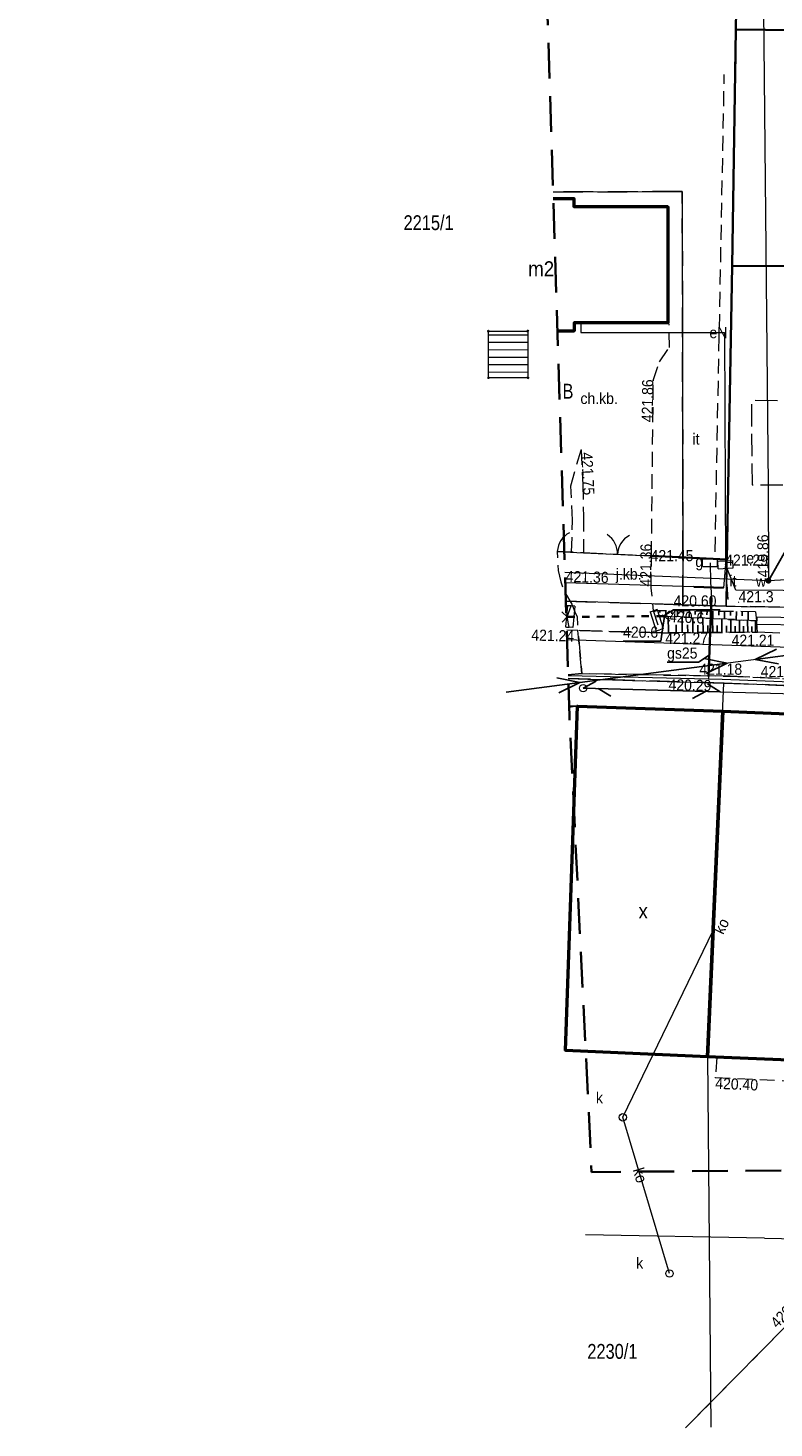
# Model space of a CAD drawing. Header units: metres. Extents: x 7417884 to 7418420, y 5565806 to 5566270.
# Tile 16 of 43: x 7418273 to 7418323, y 5565811 to 5565905. Entities that reach past the tile are written whole.
import ezdxf
from ezdxf.enums import TextEntityAlignment as Align

# ---------------------------------------------------------------- set-up
doc = ezdxf.new("R2010")
doc.units = ezdxf.units.M
for name, pattern in [('1.0_0.5', [1.5, 1, -0.5]), ('1.5_0.5', [2, 1.5, -0.5]), ('2', [0.9, 0.6, -0.3]), ('219-500', [0]), ('egkk-500', [0]), ('otkz_500', [1, 0.5, -0.5]), ('otob_500', [0]), ('otof_500', [0]), ('suep_nn_500', [0]), ('sutp_500', [0])]:
    doc.linetypes.add(name, pattern=pattern)
for name, color, linetype in [('000 Inne (niezydentyfikowane)', 7, 'Continuous'), ('203-punkt graniczny', 7, 'Continuous'), ('210-oznaczenie konturu użytku gruntowego', 7, 'Continuous'), ('211-numer działki ewidencyjnej', 7, 'Continuous'), ('217-kontur klasyfikacyjny', 7, 'Continuous'), ('218-kontur użytku gruntowego', 7, 'Continuous'), ('219-działka ewidencyjna', 7, 'Continuous'), ('312-budynek ewidencyjny', 7, 'Continuous'), ('312-oznaczenie budynku ewidencyjnego-Atr117', 7, 'Continuous'), ('352-schody', 7, 'Continuous'), ('brama', 7, 'Continuous'), ('chodnik', 7, 'Continuous'), ('chodnik-Atr17', 7, 'Continuous'), ('furtka', 7, 'Continuous'), ('inny obiekt zagospodarowania terenu', 7, 'Continuous'), ('inny obiekt zagospodarowania terenu-Atr17', 7, 'Continuous'), ('jezdnia', 7, 'Continuous'), ('jezdnia-Atr17', 7, 'Continuous'), ('krawężnik', 7, 'Continuous'), ('obszar utwardzony', 7, 'Continuous'), ('obudowa ochronna przewodu', 7, 'Continuous'), ('ogrodzenie trwałe', 7, 'Continuous'), ('pikieta naturalna', 7, 'Continuous'), ('pikieta naturalna-Atr2', 7, 'Continuous'), ('pikieta sztuczna', 7, 'Continuous'), ('pikieta sztuczna-Atr2', 7, 'Continuous'), ('przepust', 7, 'Continuous'), ('przewód elektroenergetyczny niskiego napięcia', 7, 'Continuous'), ('przewód elektroenergetyczny podziemny', 7, 'Continuous'), ('przewód elektroenergetyczny podziemny-Atr1', 7, 'Continuous'), ('przewód gazowy', 7, 'Continuous'), ('przewód gazowy-Atr1', 7, 'Continuous'), ('przewód kanalizacyjny', 7, 'Continuous'), ('przewód kanalizacyjny-Atr1', 7, 'Continuous'), ('przewód telekomunikacyjny napowietrzny', 7, 'Continuous'), ('przewód wodociągowy', 7, 'Continuous'), ('Punkt budynku', 7, 'Continuous'), ('rzędna', 7, 'Continuous'), ('rzędna-Atr2', 7, 'Continuous'), ('rów przydrożny (linia)', 7, 'Continuous'), ('skarpa nieumocniona', 7, 'Continuous'), ('szafa elektroenergetyczna lub kontener', 7, 'Continuous'), ('szafa elektroenergetyczna lub kontener-Atr17', 7, 'Continuous'), ('szafa gazowa lub kontener', 7, 'Continuous'), ('szafa gazowa lub kontener-Atr17', 7, 'Continuous'), ('słup przewodów napowietrznych', 7, 'Continuous'), ('właz do komory lub kanału - okrągły', 7, 'Continuous'), ('właz do komory lub kanału - okrągły-Atr17', 7, 'Continuous'), ('Zakres', 7, 'Continuous'), ('zasuwa lub zawór', 7, 'Continuous'), ('zasuwa lub zawór-Atr17', 7, 'Continuous'), ('ściana oporowa (linia)', 7, 'Continuous')]:
    doc.layers.add(name, color=color, linetype=linetype)
doc.styles.get("Standard").update_dxf_attribs({"font": 'arial.ttf'})
doc.linetypes.add('902-500', pattern='A,3.75,0,[1,ksztalty.shx,S=0.5,R=0,X=0,Y=0],3.75', length=7.5)
doc.linetypes.add('otdn_500', pattern='A,5,0,[21,ksztalty.shx,S=0.5,R=0,X=-1,Y=0]', length=5)

# ---------------------------------------------------------------- blocks, each defined once
blk = doc.blocks.new('PUNKTBUD')
at = {"color": 0}
blk.add_circle((0, 0), 0.045, dxfattribs=at)
blk = doc.blocks.new('203')
at = {"linetype": 'Continuous', "lineweight": 0}
h = blk.add_hatch(color=0, dxfattribs=at)
edge = h.paths.add_edge_path()
edge.add_arc((0, 0), 0.045, 0, 360)
blk = doc.blocks.new('US25')
at = {"linetype": 'Continuous', "lineweight": 0}
h = blk.add_hatch(color=0, dxfattribs=at)
edge = h.paths.add_edge_path()
edge.add_arc((0, 0), 0.2, 0, 360)
blk = doc.blocks.new('PW01')
at = {"linetype": 'Continuous', "lineweight": 13}
h = blk.add_hatch(color=0, dxfattribs=at)
edge = h.paths.add_edge_path()
edge.add_arc((0, 0), 0.045, 0, 360)
blk = doc.blocks.new('US20')
at = {"color": 0, "linetype": 'Continuous', "lineweight": 13}
for p, q in [((-0.5, -0.25), (-0.5, 0.25)), ((-0.5, 0.25), (0.5, 0.25)), ((0.5, -0.25), (0.5, 0.25)), ((-0.5, -0.25), (0.5, -0.25))]:
    blk.add_line(p, q, dxfattribs=at)
blk = doc.blocks.new('OK02')
at = {"color": 0, "linetype": 'Continuous', "lineweight": 0}
for centre, start, end in [((-1.5, 0), 0, 60), ((1.5, 0), 120, 180)]:
    blk.add_arc(centre, 1.5, start, end, dxfattribs=at)
blk = doc.blocks.new('SUEP1')
at = {"color": 0, "linetype": 'Continuous'}
for p, q in [((0, 0), (5, 0)), ((5, 0), (3.5, 0.5)), ((5, 0), (3.5, -0.5)), ((5, 0), (15, 0)), ((15, 0), (13.5, 0.5)), ((15, 0), (13.5, -0.5))]:
    blk.add_line(p, q, dxfattribs=at)
blk = doc.blocks.new('IB05')
at = {"color": 0, "linetype": 'Continuous', "lineweight": 13}
for q in [(0.354, 0.354), (0.354, -0.354)]:
    blk.add_line((0, 0), q, dxfattribs=at)
blk = doc.blocks.new('US15')
at = {"color": 0, "linetype": 'Continuous', "lineweight": 13}
blk.add_circle((0, 0), 0.25, dxfattribs=at)
blk = doc.blocks.new('SUTP')
at = {"color": 0, "linetype": 'Continuous'}
for p, q in [((0, 0), (0.866, 0.5)), ((0, 0), (9.232, 0)), ((1.866, -0.5), (1, 0)), ((7.366, -0.5), (8.232, 0)), ((9.232, 0), (8.366, 0.5))]:
    blk.add_line(p, q, dxfattribs=at)
blk = doc.blocks.new('US18')
at = {"color": 0, "linetype": 'Continuous', "lineweight": 13}
for p, q in [((-0.5, -0.25), (-0.5, 0.25)), ((-0.5, 0.25), (0.5, 0.25)), ((0.5, -0.25), (0.5, 0.25)), ((-0.5, -0.25), (0.5, -0.25))]:
    blk.add_line(p, q, dxfattribs=at)
blk = doc.blocks.new('OK04')
at = {"color": 0, "linetype": 'Continuous', "lineweight": 0}
blk.add_arc((1.5, 0.001), 1.5, 120, 180, dxfattribs=at)
blk = doc.blocks.new('US22')
at = {"color": 0, "linetype": 'Continuous', "lineweight": 13}
blk.add_circle((0, 0), 0.25, dxfattribs=at)

msp = doc.modelspace()

# ---------------------------------------------------------------- linework, layer by layer
at = {"layer": '000 Inne (niezydentyfikowane)', "color": 7, "linetype": 'Continuous', "lineweight": 25, "flags": 128}
for points in [[(7418314.67, 5565865.69), (7418314.67, 5565865.68)], [(7418315.06, 5565865.69), (7418315.06, 5565865.58)], [(7418315.46, 5565865.68), (7418315.46, 5565865.33)], [(7418315.86, 5565865.68), (7418315.86, 5565865.49)], [(7418316.25, 5565865.67), (7418316.25, 5565865.28)], [(7418316.65, 5565865.67), (7418316.65, 5565865.47)], [(7418317.05, 5565865.67), (7418317.04, 5565865.24)], [(7418317.44, 5565865.66), (7418317.44, 5565865.44)], [(7418317.84, 5565865.66), (7418317.83, 5565865.2)], [(7418318.24, 5565865.65), (7418318.23, 5565865.42)], [(7418318.63, 5565865.65), (7418318.63, 5565865.16)], [(7418319.03, 5565865.65), (7418319.03, 5565865.39)], [(7418319.42, 5565865.64), (7418319.42, 5565865.12)], [(7418319.82, 5565865.64), (7418319.82, 5565865.37)], [(7418320.22, 5565865.63), (7418320.21, 5565865.08)], [(7418320.61, 5565865.63), (7418320.61, 5565865.34)], [(7418321.01, 5565865.63), (7418321, 5565865.04)], [(7418308.94, 5565864.58), (7418308.94, 5565864.61)], [(7418315.64, 5565864.2), (7418315.63, 5565865.32)], [(7418316.17, 5565864.21), (7418316.16, 5565864.75)], [(7418316.57, 5565864.21), (7418316.56, 5565865.27)], [(7418316.94, 5565864.21), (7418316.93, 5565864.73)], [(7418317.29, 5565864.21), (7418317.28, 5565865.23)], [(7418317.63, 5565864.22), (7418317.63, 5565864.71)], [(7418317.97, 5565864.22), (7418317.96, 5565865.2)], [(7418318.29, 5565864.22), (7418318.29, 5565864.7)], [(7418318.62, 5565864.22), (7418318.61, 5565865.16)], [(7418318.93, 5565864.22), (7418318.93, 5565864.69)], [(7418319.24, 5565864.23), (7418319.24, 5565865.13)], [(7418319.55, 5565864.23), (7418319.54, 5565864.67)], [(7418319.84, 5565864.23), (7418319.84, 5565865.1)], [(7418320.14, 5565864.23), (7418320.13, 5565864.66)], [(7418320.42, 5565864.23), (7418320.42, 5565865.07)], [(7418320.7, 5565864.23), (7418320.7, 5565864.64)], [(7418320.98, 5565864.24), (7418320.97, 5565865.04)], [(7418321.25, 5565864.24), (7418321.25, 5565864.63)], [(7418321.51, 5565864.24), (7418321.51, 5565865.01)]]:
    msp.add_lwpolyline(points, dxfattribs=at)
at = {"layer": '217-kontur klasyfikacyjny', "color": 92, "linetype": 'egkk-500', "lineweight": 18, "flags": 128}
for points in [[(7418319.52, 5565865.99), (7418320.43, 5565917.99)], [(7418316.57, 5565893.89), (7418316.62, 5565866.09)], [(7418316.62, 5565866.09), (7418319.52, 5565865.99)]]:
    msp.add_lwpolyline(points, dxfattribs=at)
at = {"layer": '217-kontur klasyfikacyjny', "color": 92, "linetype": 'egkk-500', "lineweight": 18}
msp.add_lwpolyline([(7418307.87, 5565893.88), (7418316.57, 5565893.89)], dxfattribs=at)
at = {"layer": '218-kontur użytku gruntowego', "color": 3, "linetype": '1.0_0.5', "lineweight": 18, "ltscale": 2, "flags": 128}
for points in [[(7418320.43, 5565917.99), (7418319.52, 5565865.99)], [(7418319.52, 5565865.99), (7418320.43, 5565917.99)], [(7418316.62, 5565866.09), (7418316.57, 5565893.89)], [(7418316.57, 5565893.89), (7418316.62, 5565866.09)], [(7418319.52, 5565865.99), (7418316.62, 5565866.09)], [(7418316.62, 5565866.09), (7418319.52, 5565865.99)], [(7418362.13, 5565865.33), (7418319.52, 5565865.99)], [(7418319.52, 5565865.99), (7418362.13, 5565865.33)], [(7418368.92, 5565858.81), (7418319.38, 5565860.82)], [(7418319.38, 5565860.82), (7418368.92, 5565858.81)]]:
    msp.add_lwpolyline(points, dxfattribs=at)
at = {"layer": '218-kontur użytku gruntowego', "color": 3, "linetype": '1.0_0.5', "lineweight": 18, "ltscale": 2}
for points in [[(7418316.57, 5565893.89), (7418307.87, 5565893.88)], [(7418307.87, 5565893.88), (7418316.57, 5565893.89)], [(7418308.729, 5565866.333), (7418316.62, 5565866.09)], [(7418316.62, 5565866.09), (7418308.729, 5565866.333)], [(7418319.38, 5565860.82), (7418308.891, 5565861.123)], [(7418308.891, 5565861.123), (7418319.38, 5565860.82)]]:
    msp.add_lwpolyline(points, dxfattribs=at)
at = {"layer": '219-działka ewidencyjna', "color": 7, "linetype": '219-500', "lineweight": 18, "flags": 128}
for points in [[(7418320.43, 5565917.99), (7418319.52, 5565865.99)], [(7418319.52, 5565865.99), (7418362.13, 5565865.33)], [(7418318.28, 5565835.68), (7418319.38, 5565860.82)], [(7418368.92, 5565858.81), (7418319.38, 5565860.82)]]:
    msp.add_lwpolyline(points, dxfattribs=at)
at = {"layer": '219-działka ewidencyjna', "color": 7, "linetype": '219-500', "lineweight": 18}
for points in [[(7418319.52, 5565865.99), (7418308.729, 5565866.329)], [(7418308.891, 5565861.123), (7418319.38, 5565860.82)], [(7418318.28, 5565835.68), (7418318.496, 5565810.76)]]:
    msp.add_lwpolyline(points, dxfattribs=at)
at = {"layer": '312-budynek ewidencyjny', "color": 7, "linetype": 'Continuous', "lineweight": 50}
for points in [[(7418307.884, 5565893.429), (7418309.28, 5565893.43)], [(7418309.29, 5565884.51), (7418308.162, 5565884.509)]]:
    msp.add_lwpolyline(points, dxfattribs=at)
at = {"layer": '312-budynek ewidencyjny', "color": 7, "linetype": 'Continuous', "lineweight": 50, "flags": 128}
for points in [[(7418309.28, 5565893.43), (7418309.28, 5565892.88)], [(7418309.28, 5565892.88), (7418315.59, 5565892.89)], [(7418315.59, 5565892.89), (7418315.59, 5565885.07)], [(7418315.59, 5565885.07), (7418309.29, 5565885.06)], [(7418309.29, 5565885.06), (7418309.29, 5565884.51)], [(7418308.71, 5565836.1), (7418309.51, 5565859.27)], [(7418309.51, 5565859.27), (7418319.31, 5565858.93)], [(7418319.31, 5565858.93), (7418318.28, 5565835.68)], [(7418318.28, 5565835.68), (7418319.31, 5565858.93)], [(7418319.31, 5565858.93), (7418329.04, 5565858.53)], [(7418318.28, 5565835.68), (7418308.71, 5565836.1)], [(7418324.31, 5565835.42), (7418318.28, 5565835.68)]]:
    msp.add_lwpolyline(points, dxfattribs=at)
at = {"layer": '352-schody', "color": 7, "linetype": 'Continuous', "lineweight": 18, "flags": 128}
msp.add_lwpolyline([(7418303.52, 5565884.5), (7418306.17, 5565884.51), (7418306.18, 5565881.37), (7418303.53, 5565881.36)], close=True, dxfattribs=at)
msp.add_lwpolyline([(7418303.52, 5565884.5), (7418306.17, 5565884.51), (7418306.18, 5565881.37), (7418303.53, 5565881.36)], close=True, dxfattribs=at)
for points in [[(7418303.521, 5565884.25), (7418306.171, 5565884.258)], [(7418303.522, 5565883.75), (7418306.172, 5565883.758)], [(7418303.524, 5565883.25), (7418306.174, 5565883.258)], [(7418303.526, 5565882.75), (7418306.176, 5565882.758)], [(7418303.527, 5565882.25), (7418306.177, 5565882.258)], [(7418303.529, 5565881.75), (7418306.179, 5565881.758)]]:
    msp.add_lwpolyline(points, dxfattribs=at)
at = {"layer": 'brama', "color": 7, "linetype": 'otob_500', "lineweight": 18, "flags": 128}
msp.add_lwpolyline([(7418309.92, 5565869.58), (7418314.5, 5565869.38)], dxfattribs=at)
at = {"layer": 'brama', "color": 7, "linetype": 'otob_500', "lineweight": 18}
msp.add_lwpolyline([(7418309.51, 5565859.27), (7418308.949, 5565859.279)], dxfattribs=at)
at = {"layer": 'chodnik', "color": 7, "linetype": '1.0_0.5', "lineweight": 18}
for points in [[(7418308.625, 5565869.656), (7418309.12, 5565869.63), (7418309.19, 5565871.78), (7418309.07, 5565874.1), (7418309.76, 5565876.51), (7418309.88, 5565874.17), (7418309.92, 5565872.01), (7418309.92, 5565869.58), (7418314.5, 5565869.38), (7418314.62, 5565881.17), (7418315.03, 5565882.44), (7418315.71, 5565883.4), (7418315.68, 5565884.97), (7418315.59, 5565885.07), (7418309.29, 5565885.06), (7418309.29, 5565884.51), (7418308.162, 5565884.51)], [(7418308.71, 5565836.1), (7418309.51, 5565859.27), (7418308.952, 5565859.185)], [(7418370.26, 5565812.76), (7418370.07, 5565818.19), (7418369.74, 5565826.16), (7418369.39, 5565829.69), (7418368.97, 5565838.05), (7418366.59, 5565838.01), (7418366.7, 5565835.37), (7418362.8, 5565835.61), (7418362.8, 5565835.44), (7418361.45, 5565835.46), (7418361.45, 5565835.69), (7418356.96, 5565835.98), (7418356.95, 5565835.69), (7418355.64, 5565835.74), (7418355.65, 5565836.06), (7418348.89, 5565836.48), (7418349.18, 5565844.09), (7418324.55, 5565845.29), (7418324.31, 5565835.42), (7418318.9, 5565835.65), (7418318.79, 5565834.27), (7418325.72, 5565833.98), (7418325.15, 5565819.18), (7418316.785, 5565810.694)]]:
    msp.add_lwpolyline(points, dxfattribs=at)
at = {"layer": 'furtka', "color": 7, "linetype": 'otof_500', "lineweight": 18, "flags": 128}
msp.add_lwpolyline([(7418308.16, 5565869.68), (7418309.92, 5565869.58)], dxfattribs=at)
at = {"layer": 'inny obiekt zagospodarowania terenu', "color": 7, "linetype": '1.0_0.5', "lineweight": 18, "flags": 128}
for points in [[(7418318.78, 5565869.65), (7418319.4, 5565901.77)], [(7418319.66, 5565866.45), (7418319.53, 5565868.25)]]:
    msp.add_lwpolyline(points, dxfattribs=at)
at = {"layer": 'jezdnia', "color": 7, "linetype": '1.5_0.5', "lineweight": 18, "flags": 128}
for points in [[(7418309.13, 5565866.14), (7418309.39, 5565865.5), (7418309.49, 5565865.3), (7418309.55, 5565864.36), (7418315.14, 5565864.2), (7418315.05, 5565864.41), (7418314.64, 5565865.69), (7418314.48, 5565867.22), (7418314.5, 5565869.38), (7418309.92, 5565869.58), (7418308.16, 5565869.68), (7418308.21, 5565868.4), (7418308.39, 5565867.63), (7418308.55, 5565867.12)], [(7418370.83, 5565865.1), (7418366.61, 5565863.62), (7418361.55, 5565863.1), (7418352.26, 5565863.21), (7418349.14, 5565863.09), (7418332.84, 5565863.72), (7418321.64, 5565864.24), (7418315.14, 5565864.2), (7418309.55, 5565864.36), (7418309.82, 5565861.46), (7418319.8, 5565861.28), (7418333.11, 5565860.68), (7418346.43, 5565860.21), (7418352.29, 5565860.25), (7418358.9, 5565859.81), (7418365.72, 5565859.56), (7418368.3, 5565859.34), (7418369.53, 5565859.01), (7418371.29, 5565857.89)]]:
    msp.add_lwpolyline(points, close=True, dxfattribs=at)
at = {"layer": 'jezdnia', "color": 7, "linetype": '1.5_0.5', "lineweight": 18}
msp.add_lwpolyline([(7418308.884, 5565861.368), (7418309.82, 5565861.46), (7418309.55, 5565864.36), (7418308.79, 5565864.378)], dxfattribs=at)
at = {"layer": 'krawężnik', "color": 7, "linetype": 'Continuous', "lineweight": 25}
msp.add_lwpolyline([(7418325.15, 5565819.18), (7418316.785, 5565810.694)], dxfattribs=at)
at = {"layer": 'obszar utwardzony', "color": 7, "linetype": '1.5_0.5', "lineweight": 18, "flags": 128}
msp.add_lwpolyline([(7418369.58, 5565880.17), (7418368.41, 5565879.32), (7418365.23, 5565879.32), (7418365.24, 5565880.18), (7418364.02, 5565880.21), (7418360.74, 5565880.2), (7418358.23, 5565880.19), (7418355.75, 5565880.18), (7418353.26, 5565880.16), (7418350.78, 5565880.15), (7418348.28, 5565880.14), (7418345.79, 5565880.13), (7418343.29, 5565880.12), (7418340.79, 5565880.11), (7418338.3, 5565880.1), (7418335.82, 5565880.09), (7418333.32, 5565880.08), (7418330.82, 5565880.07), (7418328.34, 5565880.06), (7418325.21, 5565880.05), (7418325.21, 5565879.8), (7418321.22, 5565879.83), (7418321.27, 5565874.16), (7418325.27, 5565874.17), (7418325.27, 5565874), (7418328.37, 5565874.01), (7418330.85, 5565874.01), (7418333.34, 5565874.01), (7418335.76, 5565874.02), (7418338.28, 5565874.02), (7418340.76, 5565874.03), (7418343.24, 5565874.03), (7418345.74, 5565874.04), (7418348.23, 5565874.04), (7418350.74, 5565874.05), (7418353.23, 5565874.05), (7418355.77, 5565874.06), (7418358.5, 5565874.06), (7418358.55, 5565869.24), (7418361.99, 5565869.22), (7418361.98, 5565874.35), (7418368.36, 5565874.43), (7418369.87, 5565873.47)], close=True, dxfattribs=at)
at = {"layer": 'obszar utwardzony', "color": 7, "linetype": '1.5_0.5', "lineweight": 18}
msp.add_lwpolyline([(7418308.949, 5565859.279), (7418309.51, 5565859.27), (7418318.74, 5565858.95), (7418319.31, 5565858.93), (7418350.42, 5565857.65), (7418355.36, 5565857.66), (7418367.63, 5565856.85), (7418368.34, 5565857.8), (7418365.72, 5565859.56), (7418358.9, 5565859.81), (7418346.43, 5565860.21), (7418333.11, 5565860.68), (7418319.8, 5565861.28), (7418309.82, 5565861.46), (7418308.884, 5565861.368)], dxfattribs=at)
at = {"layer": 'obudowa ochronna przewodu', "color": 7, "linetype": 'Continuous', "lineweight": 35, "flags": 128}
for points in [[(7418317.35, 5565867.29), (7418319.35, 5565867.22)], [(7418318.53, 5565866.56), (7418318.34, 5565861.26)]]:
    msp.add_lwpolyline(points, dxfattribs=at)
at = {"layer": 'ogrodzenie trwałe', "color": 7, "linetype": '902-500', "lineweight": 35, "flags": 128}
for points in [[(7418314.5, 5565869.38), (7418319.56, 5565869.13), (7418319.94, 5565888.9), (7418320.18, 5565904.81), (7418320.41, 5565917.82)], [(7418320.18, 5565904.81), (7418324.17, 5565904.75)], [(7418319.94, 5565888.9), (7418331.35, 5565888.88), (7418337.46, 5565888.89), (7418337.7, 5565888.89), (7418342.56, 5565888.93), (7418347.62, 5565888.97), (7418353.74, 5565889.02), (7418364.04, 5565889.05)]]:
    msp.add_lwpolyline(points, dxfattribs=at)
at = {"layer": 'pikieta naturalna-Atr2', "color": 7, "flags": 128}
msp.add_lwpolyline([(7418315.37, 5565865.33), (7418315.12, 5565863.64), (7418312.588, 5565863.64)], dxfattribs=at)
at = {"layer": 'pikieta sztuczna-Atr2', "color": 7, "flags": 128}
msp.add_lwpolyline([(7418315.29, 5565865.32), (7418315.99, 5565865.74), (7418319.125, 5565865.74)], dxfattribs=at)
at = {"layer": 'przepust', "color": 7, "linetype": 'otkz_500', "lineweight": 35, "flags": 128}
msp.add_lwpolyline([(7418308.83, 5565865.27), (7418315.37, 5565865.33)], dxfattribs=at)
at = {"layer": 'przewód elektroenergetyczny niskiego napięcia', "color": 1, "linetype": 'suep_nn_500', "lineweight": 18}
msp.add_lwpolyline([(7418308.903, 5565860.76), (7418336.36, 5565864.37)], dxfattribs=at)
at = {"layer": 'przewód elektroenergetyczny podziemny', "color": 1, "linetype": 'Continuous', "lineweight": 18, "flags": 128}
for points in [[(7418309.75, 5565885.06), (7418309.74, 5565884.41), (7418319.41, 5565884.4), (7418319.48, 5565868.79)], [(7418336.36, 5565864.37), (7418336.13, 5565866.97), (7418320.17, 5565867.08), (7418319.48, 5565868.79)]]:
    msp.add_lwpolyline(points, dxfattribs=at)
at = {"layer": 'przewód elektroenergetyczny podziemny', "color": 1, "linetype": 'Continuous', "lineweight": 18}
msp.add_lwpolyline([(7418319.48, 5565868.79), (7418319.35, 5565867.22), (7418317.35, 5565867.29), (7418308.69, 5565867.571)], dxfattribs=at)
at = {"layer": 'przewód gazowy', "color": 52, "linetype": 'Continuous', "lineweight": 18, "flags": 128}
msp.add_lwpolyline([(7418318.44, 5565868.92), (7418318.47, 5565867.61), (7418318.53, 5565866.56), (7418318.34, 5565861.26), (7418318.34, 5565861.19), (7418318.33, 5565861.09)], dxfattribs=at)
at = {"layer": 'przewód gazowy', "color": 52, "linetype": 'Continuous', "lineweight": 18}
msp.add_lwpolyline([(7418380.97, 5565866.98), (7418379.63, 5565866.71), (7418364.93, 5565863.71), (7418364.56, 5565863.63), (7418364.57, 5565863.2), (7418364.69, 5565860.21), (7418364.72, 5565859.31), (7418344.11, 5565860.09), (7418319.26, 5565861.07), (7418318.33, 5565861.09), (7418308.885, 5565861.318)], dxfattribs=at)
at = {"layer": 'przewód gazowy-Atr1', "color": 40, "flags": 128}
msp.add_lwpolyline([(7418318.39, 5565862.69), (7418317.66, 5565862.23), (7418315.551, 5565862.23)], dxfattribs=at)
at = {"layer": 'przewód kanalizacyjny', "color": 34, "linetype": 'Continuous', "lineweight": 18}
msp.add_lwpolyline([(7418308.809, 5565863.755), (7418333.61, 5565862.89), (7418363.32, 5565861.75)], dxfattribs=at)
at = {"layer": 'przewód kanalizacyjny', "color": 34, "linetype": 'Continuous', "lineweight": 18, "flags": 128}
msp.add_lwpolyline([(7418315.71, 5565821.09), (7418312.57, 5565831.6), (7418318.65, 5565844.18)], dxfattribs=at)
at = {"layer": 'przewód telekomunikacyjny napowietrzny', "color": 30, "linetype": 'sutp_500', "lineweight": 18, "flags": 128}
msp.add_lwpolyline([(7418309.9, 5565860.48), (7418353.58, 5565859.32)], dxfattribs=at)
at = {"layer": 'przewód wodociągowy', "color": 5, "linetype": 'Continuous', "lineweight": 18, "flags": 128}
for points in [[(7418322.37, 5565867.71), (7418322.39, 5565867.9), (7418322.38, 5565874.11), (7418322.06, 5565906.07), (7418322.93, 5565907.33), (7418340.21, 5565907.38), (7418340.21, 5565906.79)], [(7418322.1, 5565823.47), (7418331.26, 5565823.29), (7418331.96, 5565831.39), (7418332.88, 5565839.43), (7418337.04, 5565844.68)]]:
    msp.add_lwpolyline(points, dxfattribs=at)
at = {"layer": 'przewód wodociągowy', "color": 5, "linetype": 'Continuous', "lineweight": 18}
for points in [[(7418381.95, 5565870.98), (7418322.37, 5565867.71), (7418308.669, 5565868.268)], [(7418322.1, 5565823.47), (7418310.057, 5565823.694)]]:
    msp.add_lwpolyline(points, dxfattribs=at)
at = {"layer": 'rzędna-Atr2', "color": 7, "flags": 128}
msp.add_lwpolyline([(7418322.37, 5565867.71), (7418324.11, 5565870.76), (7418326.99, 5565870.76)], dxfattribs=at)
at = {"layer": 'rów przydrożny (linia)', "color": 0, "linetype": 'Continuous', "lineweight": 18}
for p, q in [((7418321.577, 5565864.76), (7418321.58, 5565865.01)), ((7418333.326, 5565864.59), (7418321.577, 5565864.76)), ((7418321.583, 5565865.26), (7418321.58, 5565865.01)), ((7418333.334, 5565865.09), (7418321.583, 5565865.26))]:
    msp.add_line(p, q, dxfattribs=at)
at = {"layer": 'skarpa nieumocniona', "color": 7, "linetype": '1.0_0.5', "lineweight": 18}
for points in [[(7418308.762, 5565865.272), (7418308.83, 5565865.27), (7418309.1, 5565866.02), (7418308.738, 5565866.042)], [(7418308.762, 5565865.272), (7418308.83, 5565865.27), (7418309.1, 5565866.02), (7418308.738, 5565866.042)], [(7418308.784, 5565864.58), (7418308.95, 5565864.58), (7418308.83, 5565865.27), (7418308.762, 5565865.272)], [(7418308.784, 5565864.58), (7418308.95, 5565864.58), (7418308.83, 5565865.27), (7418308.762, 5565865.272)]]:
    msp.add_lwpolyline(points, dxfattribs=at)
at = {"layer": 'skarpa nieumocniona', "color": 7, "linetype": '1.0_0.5', "lineweight": 18, "flags": 128}
for points in [[(7418321.51, 5565865.62), (7418314.64, 5565865.69), (7418315.37, 5565865.33), (7418321.58, 5565865.01)], [(7418321.51, 5565865.62), (7418314.64, 5565865.69), (7418315.37, 5565865.33), (7418321.58, 5565865.01)], [(7418321.58, 5565865.01), (7418315.37, 5565865.33), (7418315.14, 5565864.2), (7418321.64, 5565864.24)], [(7418321.58, 5565865.01), (7418315.37, 5565865.33), (7418315.14, 5565864.2), (7418321.64, 5565864.24)]]:
    msp.add_lwpolyline(points, close=True, dxfattribs=at)
at = {"layer": 'Zakres', "color": 5, "linetype": '2', "lineweight": 35, "ltscale": 4, "flags": 128}
msp.add_lwpolyline([(7417885.72, 5566102.9), (7418148.19, 5566033.76), (7418303.95, 5566019.62), (7418308.97, 5565858.6), (7418310.47, 5565827.917), (7418402.779, 5565828.688), (7418418.97, 5565829.266), (7418398.66, 5566106.08), (7418342.22, 5566106.08), (7418321.76, 5566106.08), (7418301.3, 5566104.66), (7418135.84, 5566120.54), (7418007.43, 5566263.06), (7417967.57, 5566263.77), (7417884.31, 5566264.47)], close=True, dxfattribs=at)
at = {"layer": 'ściana oporowa (linia)', "color": 0, "linetype": 'otdn_500', "lineweight": 18}
for p, q in [((7418308.851, 5565866.046), (7418308.701, 5565864.606)), ((7418308.851, 5565866.046), (7418309.1, 5565866.02)), ((7418314.402, 5565865.614), (7418314.64, 5565865.69)), ((7418314.402, 5565865.614), (7418314.812, 5565864.334)), ((7418308.701, 5565864.606), (7418308.95, 5565864.58)), ((7418314.812, 5565864.334), (7418315.05, 5565864.41))]:
    msp.add_line(p, q, dxfattribs=at)
at = {"layer": 'ściana oporowa (linia)', "color": 0, "lineweight": 18}
for p, q in [((7418309.349, 5565865.994), (7418309.1, 5565866.02)), ((7418309.349, 5565865.994), (7418309.199, 5565864.554)), ((7418314.878, 5565865.766), (7418314.64, 5565865.69)), ((7418314.878, 5565865.766), (7418315.288, 5565864.486)), ((7418309.199, 5565864.554), (7418308.95, 5565864.58)), ((7418315.288, 5565864.486), (7418315.05, 5565864.41))]:
    msp.add_line(p, q, dxfattribs=at)

# ---------------------------------------------------------------- block references
at = {"layer": '203-punkt graniczny', "color": 7, "linetype": 'Continuous', "lineweight": 18}
for p in [(7418319.52, 5565865.99), (7418319.38, 5565860.82), (7418318.28, 5565835.68)]:
    msp.add_blockref('203', p, dxfattribs=at)
at = {"layer": 'brama', "color": 7, "linetype": 'Continuous', "lineweight": 18, "rotation": 357.5000000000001}
msp.add_blockref('OK02', (7418312.21, 5565869.48), dxfattribs=at)
at = {"layer": 'furtka', "color": 7, "linetype": 'Continuous', "lineweight": 18, "rotation": 356.748}
msp.add_blockref('OK04', (7418308.16, 5565869.68), dxfattribs=at)
at = {"layer": 'pikieta naturalna', "color": 7, "linetype": 'Continuous', "lineweight": 13}
for p in [(7418320.36, 5565866.26), (7418308.83, 5565865.27), (7418315.37, 5565865.33), (7418315.37, 5565865.33)]:
    msp.add_blockref('PW01', p, dxfattribs=at)
at = {"layer": 'pikieta sztuczna', "color": 7, "linetype": 'Continuous', "lineweight": 13}
for p in [(7418314.62, 5565881.17), (7418309.76, 5565876.51), (7418314.44, 5565869.32), (7418319.46, 5565869.02), (7418314.48, 5565867.22), (7418315.29, 5565865.32), (7418309.55, 5565864.36), (7418315.14, 5565864.2), (7418321.64, 5565864.24), (7418318.35, 5565861.26), (7418321.85, 5565861.22), (7418318.79, 5565834.27)]:
    msp.add_blockref('PW01', p, dxfattribs=at)
at = {"layer": 'przepust', "color": 7, "linetype": 'Continuous', "lineweight": 35}
for p, rotation in [((7418308.83, 5565865.27), 180.526), ((7418315.37, 5565865.33), 0.5259999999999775)]:
    msp.add_blockref('IB05', p, dxfattribs=dict(at, rotation=rotation))
at = {"layer": 'przewód elektroenergetyczny niskiego napięcia', "color": 1, "linetype": 'Continuous', "lineweight": 18}
for p, rotation in [((7418336.36, 5565864.37), 187.49), ((7418304.72, 5565860.21), 7.489999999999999)]:
    msp.add_blockref('SUEP1', p, dxfattribs=dict(at, rotation=rotation))
at = {"layer": 'przewód telekomunikacyjny napowietrzny', "color": 30, "linetype": 'Continuous', "lineweight": 18, "rotation": 358.479}
msp.add_blockref('SUTP', (7418309.9, 5565860.48), dxfattribs=at)
at = {"layer": 'Punkt budynku', "color": 5, "linetype": 'Continuous', "lineweight": 18}
for p in [(7418309.28, 5565893.43), (7418309.28, 5565892.88), (7418315.59, 5565892.89), (7418303.52, 5565884.5), (7418306.17, 5565884.51), (7418309.29, 5565885.06), (7418309.29, 5565884.51), (7418315.59, 5565885.07), (7418303.53, 5565881.36), (7418306.18, 5565881.37), (7418309.51, 5565859.27), (7418319.31, 5565858.93), (7418308.71, 5565836.1), (7418318.28, 5565835.68)]:
    msp.add_blockref('PUNKTBUD', p, dxfattribs=at)
at = {"layer": 'rzędna', "color": 5, "linetype": 'Continuous', "lineweight": 18}
for p in [(7418322.37, 5565867.71), (7418322.39, 5565867.9)]:
    msp.add_blockref('PW01', p, dxfattribs=at)
at = {"layer": 'rzędna', "color": 52, "linetype": 'Continuous', "lineweight": 18}
msp.add_blockref('PW01', (7418318.33, 5565861.09), dxfattribs=at)
at = {"layer": 'szafa elektroenergetyczna lub kontener', "color": 1, "linetype": 'Continuous', "lineweight": 18, "rotation": 2.888}
msp.add_blockref('US18', (7418319.48, 5565868.79), dxfattribs=at)
at = {"layer": 'szafa gazowa lub kontener', "color": 52, "linetype": 'Continuous', "lineweight": 18}
msp.add_blockref('US20', (7418318.44, 5565868.92), dxfattribs=at)
at = {"layer": 'słup przewodów napowietrznych', "color": 7, "linetype": 'Continuous', "lineweight": 18}
msp.add_blockref('US15', (7418309.9, 5565860.48), dxfattribs=at)
at = {"layer": 'właz do komory lub kanału - okrągły', "color": 7, "linetype": 'Continuous', "lineweight": 18}
for p in [(7418312.57, 5565831.6), (7418315.71, 5565821.09)]:
    msp.add_blockref('US22', p, dxfattribs=at)
at = {"layer": 'zasuwa lub zawór', "color": 5, "linetype": 'Continuous', "lineweight": 18}
msp.add_blockref('US25', (7418322.37, 5565867.71), dxfattribs=at)

# ---------------------------------------------------------------- texts
at = {"layer": '210-oznaczenie konturu użytku gruntowego', "color": 3, "linetype": 'Continuous', "lineweight": 18, "width": 0.79}
msp.add_text('B', height=1, dxfattribs=at).set_placement((7418308.51, 5565879.96))
at = {"layer": '211-numer działki ewidencyjnej', "color": 7, "linetype": 'Continuous', "lineweight": 18, "width": 0.79}
msp.add_text('2215/1', height=1, dxfattribs=at).set_placement((7418297.81, 5565892.3), align=Align.TOP_LEFT)
msp.add_text('2230/1', height=1, dxfattribs=at).set_placement((7418310.18, 5565815.35))
at = {"layer": '312-oznaczenie budynku ewidencyjnego-Atr117', "color": 7, "width": 0.9}
msp.add_text('m2', height=1, dxfattribs=at).set_placement((7418306.2, 5565888.2))
msp.add_text('x', height=1, dxfattribs=at).set_placement((7418313.94, 5565845.48), align=Align.MIDDLE_CENTER)
at = {"layer": 'chodnik-Atr17', "color": 7, "width": 0.9}
msp.add_text('ch.kb.', height=0.75, dxfattribs=at).set_placement((7418309.72, 5565879.6))
at = {"layer": 'inny obiekt zagospodarowania terenu-Atr17', "color": 7, "width": 0.9}
for p in [(7418317.26, 5565876.87), (7418319.75, 5565867.32)]:
    msp.add_text('it', height=0.75, dxfattribs=at).set_placement(p)
at = {"layer": 'jezdnia-Atr17', "color": 7, "width": 0.9}
msp.add_text('j.kb.', height=0.75, dxfattribs=at).set_placement((7418312.1, 5565867.78))
at = {"layer": 'pikieta naturalna-Atr2', "color": 7, "width": 0.9}
msp.add_text('421.3', height=0.75, dxfattribs=at).set_placement((7418320.36, 5565866.26))
msp.add_text('420.6', height=0.75, rotation=357.05, dxfattribs=at).set_placement((7418315.69, 5565865.31), align=Align.MIDDLE_LEFT)
msp.add_text('420.6', height=0.75, dxfattribs=at).set_placement((7418312.588, 5565863.647), align=Align.BOTTOM_LEFT)
at = {"layer": 'pikieta sztuczna-Atr2', "color": 7, "width": 0.9}
for s, rotation, p in [('421.86', 89.416, (7418314.59, 5565878.37)), ('421.75', 272.935, (7418309.77, 5565876.33)), ('421.36', 89.469, (7418314.48, 5565867.31)), ('421.36', 358.673, (7418308.72, 5565867.62)), ('420.40', 46.109, (7418322.97, 5565817.36))]:
    msp.add_text(s, height=0.75, rotation=rotation, dxfattribs=at).set_placement(p)
for s, p in [('421.45', (7418314.44, 5565869.02)), ('421.29', (7418319.46, 5565868.72)), ('421.19', (7418321.85, 5565861.22))]:
    msp.add_text(s, height=0.75, dxfattribs=at).set_placement(p)
msp.add_text('420.60', height=0.75, dxfattribs=at).set_placement((7418315.99, 5565865.748), align=Align.BOTTOM_LEFT)
for s, rotation, p in [('421.24', 358.645, (7418306.42, 5565864.43)), ('421.27', 0.352, (7418315.42, 5565864.2)), ('420.40', 357.604, (7418318.81, 5565834.27))]:
    msp.add_text(s, height=0.75, rotation=rotation, dxfattribs=at).set_placement(p, align=Align.TOP_LEFT)
for s, p in [('421.21', (7418319.89, 5565864.08)), ('421.18', (7418317.72, 5565862.13))]:
    msp.add_text(s, height=0.75, dxfattribs=at).set_placement(p, align=Align.TOP_LEFT)
at = {"layer": 'przewód elektroenergetyczny podziemny-Atr1', "color": 1, "width": 0.9}
msp.add_text('eN', height=0.75, rotation=359.87, dxfattribs=at).set_placement((7418318.4, 5565884.4), align=Align.MIDDLE_LEFT)
at = {"layer": 'przewód gazowy-Atr1', "color": 40, "width": 0.9}
msp.add_text('gs25', height=0.75, dxfattribs=at).set_placement((7418315.551, 5565862.238), align=Align.BOTTOM_LEFT)
at = {"layer": 'przewód kanalizacyjny-Atr1', "color": 34, "width": 0.9}
msp.add_text('ko', height=0.75, rotation=64.205, dxfattribs=at).set_placement((7418318.65, 5565844.18), align=Align.TOP_LEFT)
msp.add_text('ko', height=0.75, rotation=64.205, dxfattribs=at).set_placement((7418318.65, 5565844.18), align=Align.TOP_LEFT)
msp.add_text('ko', height=0.75, rotation=64.205, dxfattribs=at).set_placement((7418318.65, 5565844.18), align=Align.TOP_LEFT)
msp.add_text('ko', height=0.75, rotation=64.205, dxfattribs=at).set_placement((7418318.65, 5565844.18), align=Align.TOP_LEFT)
msp.add_text('ko', height=0.75, rotation=64.205, dxfattribs=at).set_placement((7418318.65, 5565844.18), align=Align.TOP_LEFT)
msp.add_text('ko', height=0.75, rotation=64.205, dxfattribs=at).set_placement((7418318.65, 5565844.18), align=Align.TOP_LEFT)
msp.add_text('ko', height=0.75, rotation=64.205, dxfattribs=at).set_placement((7418318.65, 5565844.18), align=Align.TOP_LEFT)
msp.add_text('ko', height=0.75, rotation=64.205, dxfattribs=at).set_placement((7418318.65, 5565844.18), align=Align.TOP_LEFT)
msp.add_text('ko', height=0.75, rotation=64.205, dxfattribs=at).set_placement((7418318.65, 5565844.18), align=Align.TOP_LEFT)
msp.add_text('ko', height=0.75, rotation=64.205, dxfattribs=at).set_placement((7418318.65, 5565844.18), align=Align.TOP_LEFT)
msp.add_text('ko', height=0.75, rotation=-73.366, dxfattribs=at).set_placement((7418313.59, 5565828.18), align=Align.MIDDLE_LEFT)
at = {"layer": 'rzędna-Atr2', "color": 5, "width": 0.9}
msp.add_text('419.86', height=0.75, rotation=90.495, dxfattribs=at).set_placement((7418322.39, 5565867.94))
at = {"layer": 'rzędna-Atr2', "color": 40, "width": 0.9}
msp.add_text('420.29', height=0.75, rotation=358.617, dxfattribs=at).set_placement((7418315.64, 5565860.34))
at = {"layer": 'szafa elektroenergetyczna lub kontener-Atr17', "color": 1, "width": 0.9}
msp.add_text('e', height=0.75, dxfattribs=at).set_placement((7418320.88, 5565868.86))
at = {"layer": 'szafa gazowa lub kontener-Atr17', "color": 52, "width": 0.9}
msp.add_text('g', height=0.75, dxfattribs=at).set_placement((7418317.45, 5565868.63))
at = {"layer": 'właz do komory lub kanału - okrągły-Atr17', "color": 7, "width": 0.9}
for p in [(7418310.76, 5565832.54), (7418313.47, 5565821.42)]:
    msp.add_text('k', height=0.75, dxfattribs=at).set_placement(p)
at = {"layer": 'zasuwa lub zawór-Atr17', "color": 5, "width": 0.9}
msp.add_text('w', height=0.75, dxfattribs=at).set_placement((7418321.53, 5565867.3))

doc.saveas('drawing.dxf')
